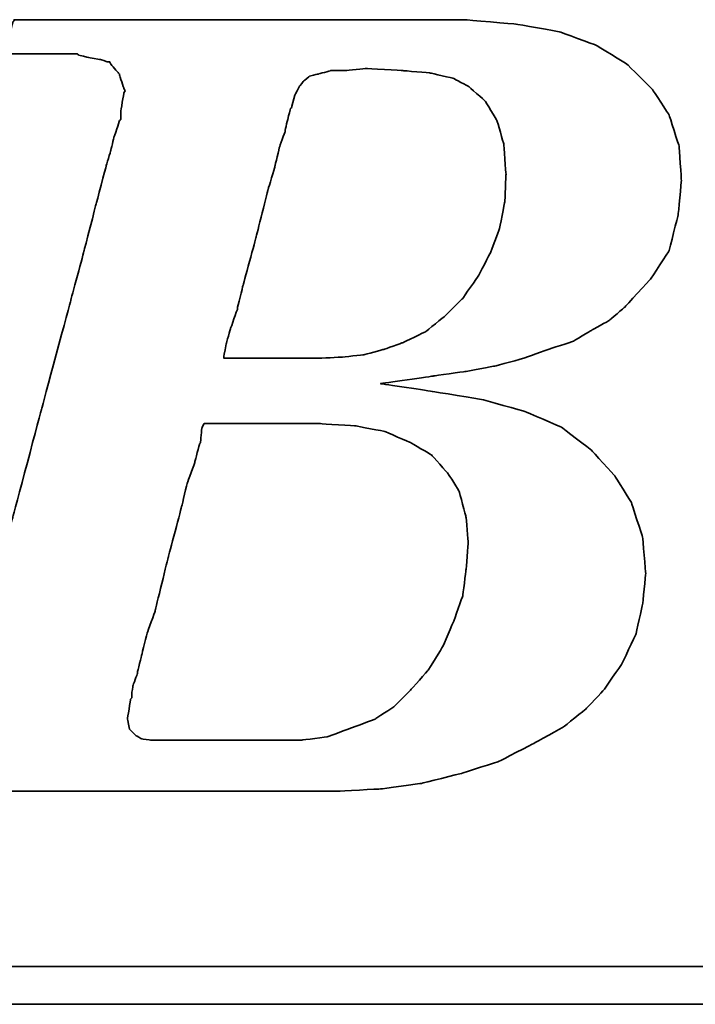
# Model space of a CAD drawing. Header units: millimetres. Extents: x -266 to -57, y 45 to 190.
# Tile 33 of 51: x -112.78 to -111.07, y 124.07 to 126.57. Entities that reach past the tile are written whole.
import ezdxf

# ---------------------------------------------------------------- set-up
doc = ezdxf.new("R2010")
doc.units = ezdxf.units.MM
doc.header["$LTSCALE"] = 0.1
doc.layers.add('CHA', color=7, linetype='CONTINUOUS')
doc.layers.add('layer 1', color=7, linetype='CONTINUOUS')

# ---------------------------------------------------------------- blocks, each defined once
blk = doc.blocks.new('TBI MOTION logo(完整正式版)')
at = {"layer": 'layer 1', "color": 22, "lineweight": 35}
for points, knots in [([(-64.65375, -6.86375), (-64.65375, -6.86375), (-64.84375, -7.29625), (-64.84375, -7.29625), (-64.84375, -7.29625), (-64.84375, -7.29625), (-64.86875, -7.34375), (-64.86875, -7.34375), (-64.86875, -7.34375), (-64.86875, -7.34375), (-64.86875, -7.36875), (-64.86875, -7.36875), (-64.86875, -7.36875), (-64.86875, -7.36875), (-65.15375, -7.65375), (-65.15375, -7.65375), (-65.15375, -7.65375), (-65.15375, -7.65375), (-65.17875, -7.65375), (-65.17875, -7.65375), (-65.17875, -7.65375), (-65.17875, -7.65375), (-65.20375, -7.67875), (-65.20375, -7.67875), (-65.20375, -7.67875), (-65.20375, -7.67875), (-65.58875, -7.87125), (-65.58875, -7.87125), (-65.58875, -7.87125), (-65.58875, -7.87125), (-65.63375, -7.87125), (-65.63375, -7.87125), (-65.63375, -7.87125), (-65.63375, -7.87125), (-65.65875, -7.89375), (-65.65875, -7.89375), (-65.65875, -7.89375), (-65.65875, -7.89375), (-66.09375, -7.94375), (-66.09375, -7.94375), (-66.09375, -7.94375), (-66.09375, -7.94375), (-66.11375, -7.94375), (-66.11375, -7.94375), (-66.11375, -7.94375), (-66.11375, -7.94375), (-66.16375, -7.94375), (-66.16375, -7.94375), (-66.16375, -7.94375), (-66.16375, -7.94375), (-66.30875, -7.94375), (-66.30875, -7.94375), (-66.30875, -7.94375), (-66.30875, -7.94375), (-66.69375, -7.94375), (-66.69375, -7.94375), (-66.69375, -7.94375), (-66.69375, -7.94375), (-67.07375, -7.94375), (-67.07375, -7.94375), (-67.07375, -7.94375), (-67.07375, -7.94375), (-67.12375, -7.94375), (-67.12375, -7.94375), (-67.12375, -7.94375), (-67.12375, -7.94375), (-67.12375, -7.96625), (-67.12375, -7.96625), (-67.12375, -7.96625), (-67.12375, -7.96625), (-67.14875, -7.99125), (-67.14875, -7.99125), (-67.14875, -7.99125), (-67.14875, -7.99125), (-67.24375, -8.34875), (-67.24375, -8.34875), (-67.24375, -8.34875), (-67.24375, -8.34875), (-67.31375, -8.68625), (-67.31375, -8.68625), (-67.31375, -8.68625), (-67.31375, -8.68625), (-67.26875, -8.68625), (-67.26875, -8.68625), (-67.26875, -8.68625), (-67.26875, -8.68625), (-67.07375, -8.68625), (-67.07375, -8.68625), (-67.07375, -8.68625), (-67.07375, -8.68625), (-66.54875, -8.68625), (-66.54875, -8.68625), (-66.54875, -8.68625), (-66.54875, -8.68625), (-65.82625, -8.68625), (-65.82625, -8.68625), (-65.82625, -8.68625), (-65.82625, -8.68625), (-65.01375, -8.68625), (-65.01375, -8.68625), (-65.01375, -8.68625), (-65.01375, -8.68625), (-64.05375, -8.68625), (-64.05375, -8.68625), (-64.05375, -8.68625), (-64.05375, -8.68625), (-62.08375, -8.68625), (-62.08375, -8.68625), (-62.08375, -8.68625), (-62.08375, -8.68625), (-60.06875, -8.68625), (-60.06875, -8.68625), (-60.06875, -8.68625), (-60.06875, -8.68625), (-59.10875, -8.68625), (-59.10875, -8.68625), (-59.10875, -8.68625), (-59.10875, -8.68625), (-58.29375, -8.68625), (-58.29375, -8.68625), (-58.29375, -8.68625), (-58.29375, -8.68625), (-57.57375, -8.68625), (-57.57375, -8.68625), (-57.57375, -8.68625), (-57.57375, -8.68625), (-57.04875, -8.68625), (-57.04875, -8.68625), (-57.04875, -8.68625), (-57.04875, -8.68625), (-56.85375, -8.68625), (-56.85375, -8.68625), (-56.85375, -8.68625), (-56.85375, -8.68625), (-56.70875, -8.68625), (-56.70875, -8.68625), (-56.70875, -8.68625), (-56.70875, -8.68625), (-56.61375, -8.68625), (-56.61375, -8.68625), (-56.61375, -8.68625), (-56.61375, -8.68625), (-56.56875, -8.68625), (-56.56875, -8.68625), (-56.56875, -8.68625), (-56.56875, -8.68625), (-55.65375, -8.63875), (-55.65375, -8.63875), (-55.65375, -8.63875), (-55.65375, -8.63875), (-54.76875, -8.51875), (-54.76875, -8.51875), (-54.76875, -8.51875), (-54.76875, -8.51875), (-53.90375, -8.30375), (-53.90375, -8.30375), (-53.90375, -8.30375), (-53.90375, -8.30375), (-53.08875, -8.03875), (-53.08875, -8.03875), (-53.08875, -8.03875), (-53.08875, -8.03875), (-52.34375, -7.65375), (-52.34375, -7.65375), (-52.34375, -7.65375), (-52.34375, -7.65375), (-51.69875, -7.29625), (-51.69875, -7.29625), (-51.69875, -7.29625), (-51.69875, -7.29625), (-51.21875, -6.91125), (-51.21875, -6.91125), (-51.21875, -6.91125), (-51.21875, -6.91125), (-50.83375, -6.50375), (-50.83375, -6.50375), (-50.83375, -6.50375), (-50.83375, -6.50375), (-50.44875, -5.94875), (-50.44875, -5.94875), (-50.44875, -5.94875), (-50.44875, -5.94875), (-50.13875, -5.30375), (-50.13875, -5.30375), (-50.13875, -5.30375), (-50.13875, -5.30375), (-49.99375, -4.65375), (-49.99375, -4.65375), (-49.99375, -4.65375), (-49.99375, -4.65375), (-49.92375, -3.98375), (-49.92375, -3.98375), (-49.92375, -3.98375), (-49.92375, -3.98375), (-49.99375, -3.19374), (-49.99375, -3.19374), (-49.99375, -3.19374), (-49.99375, -3.19374), (-50.23374, -2.44874), (-50.23374, -2.44874), (-50.23374, -2.44874), (-50.23374, -2.44874), (-50.59375, -1.87374), (-50.59375, -1.87374), (-50.59375, -1.87374), (-50.59375, -1.87374), (-51.09875, -1.31874), (-51.09875, -1.31874), (-51.09875, -1.31874), (-51.09875, -1.31874), (-51.74375, -0.81875), (-51.74375, -0.81875), (-51.74375, -0.81875), (-51.74375, -0.81875), (-52.53875, -0.48125), (-52.53875, -0.48125), (-52.53875, -0.48125), (-52.53875, -0.48125), (-53.47375, -0.21875), (-53.47375, -0.21875), (-53.47375, -0.21875), (-53.47375, -0.21875), (-54.52875, -0.04874), (-54.52875, -0.04874), (-54.52875, -0.04874), (-54.52875, -0.04874), (-55.65375, 0.12125), (-55.65375, 0.12125), (-55.65375, 0.12125), (-55.65375, 0.12125), (-54.50375, 0.28624), (-54.50375, 0.28624), (-54.50375, 0.28624), (-54.50375, 0.28624), (-53.83375, 0.38124), (-53.83375, 0.38124), (-53.83375, 0.38124), (-53.83375, 0.38124), (-53.18375, 0.50125), (-53.18375, 0.50125), (-53.18375, 0.50125), (-53.18375, 0.50125), (-52.55875, 0.66874), (-52.55875, 0.66874), (-52.55875, 0.66874), (-52.55875, 0.66874), (-52.03375, 0.86124), (-52.03375, 0.86124), (-52.03375, 0.86124), (-52.03375, 0.86124), (-51.50374, 1.03124), (-51.50374, 1.03124), (-51.50374, 1.03124), (-51.50374, 1.03124), (-51.09875, 1.27125), (-51.09875, 1.27125), (-51.09875, 1.27125), (-51.09875, 1.27125), (-50.71375, 1.48624), (-50.71375, 1.48624), (-50.71375, 1.48624), (-50.71375, 1.48624), (-50.37625, 1.77625), (-50.37625, 1.77625), (-50.37625, 1.77625), (-50.37625, 1.77625), (-49.82375, 2.37625), (-49.82375, 2.37625), (-49.82375, 2.37625), (-49.82375, 2.37625), (-49.41875, 2.99625), (-49.41875, 2.99625), (-49.41875, 2.99625), (-49.41875, 2.99625), (-49.22375, 3.76625), (-49.22375, 3.76625), (-49.22375, 3.76625), (-49.22375, 3.76625), (-49.15375, 4.50874), (-49.15375, 4.50874), (-49.15375, 4.50874), (-49.15375, 4.50874), (-49.20375, 5.25125), (-49.20375, 5.25125), (-49.20375, 5.25125), (-49.20375, 5.25125), (-49.41875, 5.92625), (-49.41875, 5.92625), (-49.41875, 5.92625), (-49.41875, 5.92625), (-49.77875, 6.47625), (-49.77875, 6.47625), (-49.77875, 6.47625), (-49.77875, 6.47625), (-50.33125, 7.02624), (-50.33125, 7.02624), (-50.33125, 7.02624), (-50.33125, 7.02624), (-51.00125, 7.43625), (-51.00125, 7.43625), (-51.00125, 7.43625), (-51.00125, 7.43625), (-51.79375, 7.72625), (-51.79375, 7.72625), (-51.79375, 7.72625), (-51.79375, 7.72625), (-52.72875, 7.89124), (-52.72875, 7.89124), (-52.72875, 7.89124), (-52.72875, 7.89124), (-53.83375, 7.98625), (-53.83375, 7.98625), (-53.83375, 7.98625), (-53.83375, 7.98625), (-53.92875, 7.98625), (-53.92875, 7.98625), (-53.92875, 7.98625), (-53.92875, 7.98625), (-54.26375, 7.98625), (-54.26375, 7.98625), (-54.26375, 7.98625), (-54.26375, 7.98625), (-54.74375, 7.98625), (-54.74375, 7.98625), (-54.74375, 7.98625), (-54.74375, 7.98625), (-55.36875, 7.98625), (-55.36875, 7.98625), (-55.36875, 7.98625), (-55.36875, 7.98625), (-56.13375, 7.98625), (-56.13375, 7.98625), (-56.13375, 7.98625), (-56.13375, 7.98625), (-56.94875, 7.98625), (-56.94875, 7.98625), (-56.94875, 7.98625), (-56.94875, 7.98625), (-58.77625, 7.98625), (-58.77625, 7.98625), (-58.77625, 7.98625), (-58.77625, 7.98625), (-60.59875, 7.98625), (-60.59875, 7.98625), (-60.59875, 7.98625), (-60.59875, 7.98625), (-61.41375, 7.98625), (-61.41375, 7.98625), (-61.41375, 7.98625), (-61.41375, 7.98625), (-62.17875, 7.98625), (-62.17875, 7.98625), (-62.17875, 7.98625), (-62.17875, 7.98625), (-62.80375, 7.98625), (-62.80375, 7.98625), (-62.80375, 7.98625), (-62.80375, 7.98625), (-63.30625, 7.98625), (-63.30625, 7.98625), (-63.30625, 7.98625), (-63.30625, 7.98625), (-63.57375, 7.98625), (-63.57375, 7.98625), (-63.57375, 7.98625), (-63.57375, 7.98625), (-63.57375, 7.96375), (-63.57375, 7.96375), (-63.57375, 7.96375), (-63.57375, 7.96375), (-63.59875, 7.94125), (-63.59875, 7.94125), (-63.59875, 7.94125), (-63.59875, 7.94125), (-63.69375, 7.55625), (-63.69375, 7.55625), (-63.69375, 7.55625), (-63.69375, 7.55625), (-63.76375, 7.24624), (-63.76375, 7.24624), (-63.76375, 7.24624), (-63.76375, 7.24624), (-63.23875, 7.24624), (-63.23875, 7.24624), (-63.23875, 7.24624), (-63.23875, 7.24624), (-62.75875, 7.24624), (-62.75875, 7.24624), (-62.75875, 7.24624), (-62.75875, 7.24624), (-62.61125, 7.24624), (-62.61125, 7.24624), (-62.61125, 7.24624), (-62.61125, 7.24624), (-62.56625, 7.24624), (-62.56625, 7.24624), (-62.56625, 7.24624), (-62.56625, 7.24624), (-62.22875, 7.24624), (-62.22875, 7.24624), (-62.22875, 7.24624), (-62.22875, 7.24624), (-62.20375, 7.24624), (-62.20375, 7.24624), (-62.20375, 7.24624), (-62.20375, 7.24624), (-62.17875, 7.21875), (-62.17875, 7.21875), (-62.17875, 7.21875), (-62.17875, 7.21875), (-61.96375, 7.17125), (-61.96375, 7.17125), (-61.96375, 7.17125), (-61.96375, 7.17125), (-61.72375, 7.12624), (-61.72375, 7.12624), (-61.72375, 7.12624), (-61.72375, 7.12624), (-61.70375, 7.12624), (-61.70375, 7.12624), (-61.70375, 7.12624), (-61.70375, 7.12624), (-61.55875, 7.07624), (-61.55875, 7.07624), (-61.55875, 7.07624), (-61.55875, 7.07624), (-61.50875, 7.07624), (-61.50875, 7.07624), (-61.50875, 7.07624), (-61.50875, 7.07624), (-61.48375, 7.02624), (-61.48375, 7.02624), (-61.48375, 7.02624), (-61.48375, 7.02624), (-61.31875, 6.83375), (-61.31875, 6.83375), (-61.31875, 6.83375), (-61.31875, 6.83375), (-61.29375, 6.81125), (-61.29375, 6.81125), (-61.29375, 6.81125), (-61.29375, 6.81125), (-61.29375, 6.78625), (-61.29375, 6.78625), (-61.29375, 6.78625), (-61.29375, 6.78625), (-61.19875, 6.50124), (-61.19875, 6.50124), (-61.19875, 6.50124), (-61.19875, 6.50124), (-61.17375, 6.45124), (-61.17375, 6.45124), (-61.17375, 6.45124), (-61.17375, 6.45124), (-61.19875, 6.40625), (-61.19875, 6.40625), (-61.19875, 6.40625), (-61.19875, 6.40625), (-61.26875, 5.99624), (-61.26875, 5.99624), (-61.26875, 5.99624), (-61.26875, 5.99624), (-61.26875, 5.85125), (-61.26875, 5.85125), (-61.26875, 5.85125), (-61.26875, 5.85125), (-61.26875, 5.82625), (-61.26875, 5.82625), (-61.26875, 5.82625), (-61.26875, 5.82625), (-61.29375, 5.80625), (-61.29375, 5.80625), (-61.29375, 5.80625), (-61.29375, 5.80625), (-61.34125, 5.66125), (-61.34125, 5.66125), (-61.34125, 5.66125), (-61.34125, 5.66125), (-61.41375, 5.44625), (-61.41375, 5.44625), (-61.41375, 5.44625), (-61.41375, 5.44625), (-61.48375, 5.15625), (-61.48375, 5.15625), (-61.48375, 5.15625), (-61.48375, 5.15625), (-61.58375, 4.82124), (-61.58375, 4.82124), (-61.58375, 4.82124), (-61.58375, 4.82124), (-61.79875, 4.00375), (-61.79875, 4.00375), (-61.79875, 4.00375), (-61.79875, 4.00375), (-62.05875, 2.99625), (-62.05875, 2.99625), (-62.05875, 2.99625), (-62.05875, 2.99625), (-62.34875, 1.91625), (-62.34875, 1.91625), (-62.34875, 1.91625), (-62.34875, 1.91625), (-62.97375, -0.41124), (-62.97375, -0.41124), (-62.97375, -0.41124), (-62.97375, -0.41124), (-63.59875, -2.75875), (-63.59875, -2.75875), (-63.59875, -2.75875), (-63.59875, -2.75875), (-63.88375, -3.86374), (-63.88375, -3.86374), (-63.88375, -3.86374), (-63.88375, -3.86374), (-64.14875, -4.82374), (-64.14875, -4.82374), (-64.14875, -4.82374), (-64.14875, -4.82374), (-64.36375, -5.64125), (-64.36375, -5.64125), (-64.36375, -5.64125), (-64.36375, -5.64125), (-64.43625, -5.97625), (-64.43625, -5.97625), (-64.43625, -5.97625), (-64.43625, -5.97625), (-64.50875, -6.28625), (-64.50875, -6.28625), (-64.50875, -6.28625), (-64.50875, -6.28625), (-64.50875, -6.30875), (-64.50875, -6.30875), (-64.50875, -6.30875), (-64.50875, -6.30875), (-64.57875, -6.50375), (-64.57875, -6.50375), (-64.57875, -6.50375), (-64.57875, -6.50375), (-64.62875, -6.69625), (-64.62875, -6.69625), (-64.62875, -6.69625), (-64.62875, -6.69625), (-64.62875, -6.76875), (-64.62875, -6.76875), (-64.62875, -6.76875), (-64.62875, -6.76875), (-64.62875, -6.81375), (-64.62875, -6.81375), (-64.62875, -6.81375), (-64.62875, -6.81375), (-64.62875, -6.83875), (-64.62875, -6.83875), (-64.62875, -6.83875), (-64.62875, -6.83875), (-64.65375, -6.86375), (-64.65375, -6.86375)], [0, 0, 0, 0, 0.00719424, 0.00719424, 0.00719424, 0.00719425, 0.01438849, 0.01438849, 0.01438849, 0.0143885, 0.02158273, 0.02158273, 0.02158273, 0.02158274, 0.02877698, 0.02877698, 0.02877698, 0.02877699, 0.03597122, 0.03597122, 0.03597122, 0.03597123, 0.04316547, 0.04316547, 0.04316547, 0.04316548, 0.05035971, 0.05035971, 0.05035971, 0.05035972, 0.05755396, 0.05755396, 0.05755396, 0.05755397, 0.0647482, 0.0647482, 0.0647482, 0.06474821, 0.07194245, 0.07194245, 0.07194245, 0.07194246, 0.07913669, 0.07913669, 0.07913669, 0.0791367, 0.08633094, 0.08633094, 0.08633094, 0.08633095, 0.09352518, 0.09352518, 0.09352518, 0.09352519, 0.10071942, 0.10071942, 0.10071942, 0.10071943, 0.10791367, 0.10791367, 0.10791367, 0.10791368, 0.11510791, 0.11510791, 0.11510791, 0.11510792, 0.12230216, 0.12230216, 0.12230216, 0.12230217, 0.1294964, 0.1294964, 0.1294964, 0.12949641, 0.13669065, 0.13669065, 0.13669065, 0.13669066, 0.14388489, 0.14388489, 0.14388489, 0.1438849, 0.15107914, 0.15107914, 0.15107914, 0.15107915, 0.15827338, 0.15827338, 0.15827338, 0.15827339, 0.16546763, 0.16546763, 0.16546763, 0.16546764, 0.17266187, 0.17266187, 0.17266187, 0.17266188, 0.17985612, 0.17985612, 0.17985612, 0.17985613, 0.18705036, 0.18705036, 0.18705036, 0.18705037, 0.1942446, 0.1942446, 0.1942446, 0.19424461, 0.20143885, 0.20143885, 0.20143885, 0.20143886, 0.20863309, 0.20863309, 0.20863309, 0.2086331, 0.21582734, 0.21582734, 0.21582734, 0.21582735, 0.22302158, 0.22302158, 0.22302158, 0.22302159, 0.23021583, 0.23021583, 0.23021583, 0.23021584, 0.23741007, 0.23741007, 0.23741007, 0.23741008, 0.24460432, 0.24460432, 0.24460432, 0.24460433, 0.25179856, 0.25179856, 0.25179856, 0.25179857, 0.25899281, 0.25899281, 0.25899281, 0.25899282, 0.26618705, 0.26618705, 0.26618705, 0.26618706, 0.27338129, 0.27338129, 0.27338129, 0.2733813, 0.28057554, 0.28057554, 0.28057554, 0.28057555, 0.28776978, 0.28776978, 0.28776978, 0.28776979, 0.29496403, 0.29496403, 0.29496403, 0.29496404, 0.30215827, 0.30215827, 0.30215827, 0.30215828, 0.30935252, 0.30935252, 0.30935252, 0.30935253, 0.31654676, 0.31654676, 0.31654676, 0.31654677, 0.32374101, 0.32374101, 0.32374101, 0.32374102, 0.33093525, 0.33093525, 0.33093525, 0.33093526, 0.3381295, 0.3381295, 0.3381295, 0.33812951, 0.34532374, 0.34532374, 0.34532374, 0.34532375, 0.35251799, 0.35251799, 0.35251799, 0.352518, 0.35971223, 0.35971223, 0.35971223, 0.35971224, 0.36690647, 0.36690647, 0.36690647, 0.36690648, 0.37410072, 0.37410072, 0.37410072, 0.37410073, 0.38129496, 0.38129496, 0.38129496, 0.38129497, 0.38848921, 0.38848921, 0.38848921, 0.38848922, 0.39568345, 0.39568345, 0.39568345, 0.39568346, 0.4028777, 0.4028777, 0.4028777, 0.40287771, 0.41007194, 0.41007194, 0.41007194, 0.41007195, 0.41726619, 0.41726619, 0.41726619, 0.4172662, 0.42446043, 0.42446043, 0.42446043, 0.42446044, 0.43165468, 0.43165468, 0.43165468, 0.43165469, 0.43884892, 0.43884892, 0.43884892, 0.43884893, 0.44604317, 0.44604317, 0.44604317, 0.44604318, 0.45323741, 0.45323741, 0.45323741, 0.45323742, 0.46043165, 0.46043165, 0.46043165, 0.46043166, 0.4676259, 0.4676259, 0.4676259, 0.46762591, 0.47482014, 0.47482014, 0.47482014, 0.47482015, 0.48201439, 0.48201439, 0.48201439, 0.4820144, 0.48920863, 0.48920863, 0.48920863, 0.48920864, 0.49640288, 0.49640288, 0.49640288, 0.49640289, 0.50359712, 0.50359712, 0.50359712, 0.50359713, 0.51079137, 0.51079137, 0.51079137, 0.51079138, 0.51798561, 0.51798561, 0.51798561, 0.51798562, 0.52517986, 0.52517986, 0.52517986, 0.52517987, 0.5323741, 0.5323741, 0.5323741, 0.53237411, 0.53956835, 0.53956835, 0.53956835, 0.53956836, 0.54676259, 0.54676259, 0.54676259, 0.5467626, 0.55395683, 0.55395683, 0.55395683, 0.55395684, 0.56115108, 0.56115108, 0.56115108, 0.56115109, 0.56834532, 0.56834532, 0.56834532, 0.56834533, 0.57553957, 0.57553957, 0.57553957, 0.57553958, 0.58273381, 0.58273381, 0.58273381, 0.58273382, 0.58992806, 0.58992806, 0.58992806, 0.58992807, 0.5971223, 0.5971223, 0.5971223, 0.59712231, 0.60431655, 0.60431655, 0.60431655, 0.60431656, 0.61151079, 0.61151079, 0.61151079, 0.6115108, 0.61870504, 0.61870504, 0.61870504, 0.61870505, 0.62589928, 0.62589928, 0.62589928, 0.62589929, 0.63309353, 0.63309353, 0.63309353, 0.63309354, 0.64028777, 0.64028777, 0.64028777, 0.64028778, 0.64748201, 0.64748201, 0.64748201, 0.64748202, 0.65467626, 0.65467626, 0.65467626, 0.65467627, 0.6618705, 0.6618705, 0.6618705, 0.66187051, 0.66906475, 0.66906475, 0.66906475, 0.66906476, 0.67625899, 0.67625899, 0.67625899, 0.676259, 0.68345324, 0.68345324, 0.68345324, 0.68345325, 0.69064748, 0.69064748, 0.69064748, 0.69064749, 0.69784173, 0.69784173, 0.69784173, 0.69784174, 0.70503597, 0.70503597, 0.70503597, 0.70503598, 0.71223022, 0.71223022, 0.71223022, 0.71223023, 0.71942446, 0.71942446, 0.71942446, 0.71942447, 0.72661871, 0.72661871, 0.72661871, 0.72661872, 0.73381295, 0.73381295, 0.73381295, 0.73381296, 0.74100719, 0.74100719, 0.74100719, 0.7410072, 0.74820144, 0.74820144, 0.74820144, 0.74820145, 0.75539568, 0.75539568, 0.75539568, 0.75539569, 0.76258993, 0.76258993, 0.76258993, 0.76258994, 0.76978417, 0.76978417, 0.76978417, 0.76978418, 0.77697842, 0.77697842, 0.77697842, 0.77697843, 0.78417266, 0.78417266, 0.78417266, 0.78417267, 0.79136691, 0.79136691, 0.79136691, 0.79136692, 0.79856115, 0.79856115, 0.79856115, 0.79856116, 0.8057554, 0.8057554, 0.8057554, 0.80575541, 0.81294964, 0.81294964, 0.81294964, 0.81294965, 0.82014388, 0.82014388, 0.82014388, 0.82014389, 0.82733813, 0.82733813, 0.82733813, 0.82733814, 0.83453237, 0.83453237, 0.83453237, 0.83453238, 0.84172662, 0.84172662, 0.84172662, 0.84172663, 0.84892086, 0.84892086, 0.84892086, 0.84892087, 0.85611511, 0.85611511, 0.85611511, 0.85611512, 0.86330935, 0.86330935, 0.86330935, 0.86330936, 0.8705036, 0.8705036, 0.8705036, 0.87050361, 0.87769784, 0.87769784, 0.87769784, 0.87769785, 0.88489209, 0.88489209, 0.88489209, 0.8848921, 0.89208633, 0.89208633, 0.89208633, 0.89208634, 0.89928058, 0.89928058, 0.89928058, 0.89928059, 0.90647482, 0.90647482, 0.90647482, 0.90647483, 0.91366906, 0.91366906, 0.91366906, 0.91366907, 0.92086331, 0.92086331, 0.92086331, 0.92086332, 0.92805755, 0.92805755, 0.92805755, 0.92805756, 0.9352518, 0.9352518, 0.9352518, 0.93525181, 0.94244604, 0.94244604, 0.94244604, 0.94244605, 0.94964029, 0.94964029, 0.94964029, 0.9496403, 0.95683453, 0.95683453, 0.95683453, 0.95683454, 0.96402878, 0.96402878, 0.96402878, 0.96402879, 0.97122302, 0.97122302, 0.97122302, 0.97122303, 0.97841727, 0.97841727, 0.97841727, 0.97841728, 0.98561151, 0.98561151, 0.98561151, 0.98561152, 0.99280576, 0.99280576, 0.99280576, 0.99280577, 1, 1, 1, 1]), ([(-57.50375, 6.35625), (-57.50375, 6.35625), (-57.57375, 6.11625), (-57.57375, 6.11625), (-57.57375, 6.11625), (-57.57375, 6.11625), (-57.57375, 6.09125), (-57.57375, 6.09125), (-57.57375, 6.09125), (-57.57375, 6.09125), (-57.59875, 6.06625), (-57.59875, 6.06625), (-57.59875, 6.06625), (-57.59875, 6.06625), (-57.64875, 5.87625), (-57.64875, 5.87625), (-57.64875, 5.87625), (-57.64875, 5.87625), (-57.71875, 5.58875), (-57.71875, 5.58875), (-57.71875, 5.58875), (-57.71875, 5.58875), (-57.71875, 5.56625), (-57.71875, 5.56625), (-57.71875, 5.56625), (-57.71875, 5.56625), (-57.83875, 5.23125), (-57.83875, 5.23125), (-57.83875, 5.23125), (-57.83875, 5.23125), (-57.93625, 4.82124), (-57.93625, 4.82124), (-57.93625, 4.82124), (-57.93625, 4.82124), (-57.93625, 4.79624), (-57.93625, 4.79624), (-57.93625, 4.79624), (-57.93625, 4.79624), (-58.07875, 4.34125), (-58.07875, 4.34125), (-58.07875, 4.34125), (-58.07875, 4.34125), (-58.34375, 3.28625), (-58.34375, 3.28625), (-58.34375, 3.28625), (-58.34375, 3.28625), (-58.62875, 2.23124), (-58.62875, 2.23124), (-58.62875, 2.23124), (-58.62875, 2.23124), (-58.74875, 1.75125), (-58.74875, 1.75125), (-58.74875, 1.75125), (-58.74875, 1.75125), (-58.74875, 1.72625), (-58.74875, 1.72625), (-58.74875, 1.72625), (-58.74875, 1.72625), (-58.89375, 1.31625), (-58.89375, 1.31625), (-58.89375, 1.31625), (-58.89375, 1.31625), (-58.98875, 0.98124), (-58.98875, 0.98124), (-58.98875, 0.98124), (-58.98875, 0.98124), (-59.03875, 0.71625), (-59.03875, 0.71625), (-59.03875, 0.71625), (-59.03875, 0.71625), (-59.03875, 0.66874), (-59.03875, 0.66874), (-59.03875, 0.66874), (-59.03875, 0.66874), (-58.91875, 0.66874), (-58.91875, 0.66874), (-58.91875, 0.66874), (-58.91875, 0.66874), (-58.53375, 0.66874), (-58.53375, 0.66874), (-58.53375, 0.66874), (-58.53375, 0.66874), (-58.10375, 0.66874), (-58.10375, 0.66874), (-58.10375, 0.66874), (-58.10375, 0.66874), (-57.66875, 0.66874), (-57.66875, 0.66874), (-57.66875, 0.66874), (-57.66875, 0.66874), (-57.33375, 0.66874), (-57.33375, 0.66874), (-57.33375, 0.66874), (-57.33375, 0.66874), (-57.09375, 0.66874), (-57.09375, 0.66874), (-57.09375, 0.66874), (-57.09375, 0.66874), (-56.99875, 0.66874), (-56.99875, 0.66874), (-56.99875, 0.66874), (-56.99875, 0.66874), (-56.49375, 0.69374), (-56.49375, 0.69374), (-56.49375, 0.69374), (-56.49375, 0.69374), (-56.01375, 0.74374), (-56.01375, 0.74374), (-56.01375, 0.74374), (-56.01375, 0.74374), (-55.58375, 0.86124), (-55.58375, 0.86124), (-55.58375, 0.86124), (-55.58375, 0.86124), (-55.17375, 1.00624), (-55.17375, 1.00624), (-55.17375, 1.00624), (-55.17375, 1.00624), (-54.67375, 1.24625), (-54.67375, 1.24625), (-54.67375, 1.24625), (-54.67375, 1.24625), (-54.26375, 1.58124), (-54.26375, 1.58124), (-54.26375, 1.58124), (-54.26375, 1.58124), (-53.87875, 1.96374), (-53.87875, 1.96374), (-53.87875, 1.96374), (-53.87875, 1.96374), (-53.54375, 2.44625), (-53.54375, 2.44625), (-53.54375, 2.44625), (-53.54375, 2.44625), (-53.27875, 2.95125), (-53.27875, 2.95125), (-53.27875, 2.95125), (-53.27875, 2.95125), (-53.08875, 3.45124), (-53.08875, 3.45124), (-53.08875, 3.45124), (-53.08875, 3.45124), (-52.96875, 4.05124), (-52.96875, 4.05124), (-52.96875, 4.05124), (-52.96875, 4.05124), (-52.94375, 4.65125), (-52.94375, 4.65125), (-52.94375, 4.65125), (-52.94375, 4.65125), (-52.99375, 5.30125), (-52.99375, 5.30125), (-52.99375, 5.30125), (-52.99375, 5.30125), (-53.13875, 5.80625), (-53.13875, 5.80625), (-53.13875, 5.80625), (-53.13875, 5.80625), (-53.39875, 6.23625), (-53.39875, 6.23625), (-53.39875, 6.23625), (-53.39875, 6.23625), (-53.75875, 6.54875), (-53.75875, 6.54875), (-53.75875, 6.54875), (-53.75875, 6.54875), (-54.07375, 6.71625), (-54.07375, 6.71625), (-54.07375, 6.71625), (-54.07375, 6.71625), (-54.57375, 6.83375), (-54.57375, 6.83375), (-54.57375, 6.83375), (-54.57375, 6.83375), (-55.17375, 6.88625), (-55.17375, 6.88625), (-55.17375, 6.88625), (-55.17375, 6.88625), (-55.96875, 6.93125), (-55.96875, 6.93125), (-55.96875, 6.93125), (-55.96875, 6.93125), (-56.39875, 6.88625), (-56.39875, 6.88625), (-56.39875, 6.88625), (-56.39875, 6.88625), (-56.42125, 6.88625), (-56.42125, 6.88625), (-56.42125, 6.88625), (-56.42125, 6.88625), (-56.73375, 6.88625), (-56.73375, 6.88625), (-56.73375, 6.88625), (-56.73375, 6.88625), (-56.99875, 6.81125), (-56.99875, 6.81125), (-56.99875, 6.81125), (-56.99875, 6.81125), (-57.02375, 6.81125), (-57.02375, 6.81125), (-57.02375, 6.81125), (-57.02375, 6.81125), (-57.18875, 6.76625), (-57.18875, 6.76625), (-57.18875, 6.76625), (-57.18875, 6.76625), (-57.30875, 6.66625), (-57.30875, 6.66625), (-57.30875, 6.66625), (-57.30875, 6.66625), (-57.40875, 6.54875), (-57.40875, 6.54875), (-57.40875, 6.54875), (-57.40875, 6.54875), (-57.50375, 6.35625), (-57.50375, 6.35625)], [0, 0, 0, 0, 0.01851852, 0.01851852, 0.01851852, 0.01851853, 0.03703704, 0.03703704, 0.03703704, 0.03703705, 0.05555556, 0.05555556, 0.05555556, 0.05555557, 0.07407407, 0.07407407, 0.07407407, 0.07407408, 0.09259259, 0.09259259, 0.09259259, 0.0925926, 0.11111111, 0.11111111, 0.11111111, 0.11111112, 0.12962963, 0.12962963, 0.12962963, 0.12962964, 0.14814815, 0.14814815, 0.14814815, 0.14814816, 0.16666667, 0.16666667, 0.16666667, 0.16666668, 0.18518519, 0.18518519, 0.18518519, 0.1851852, 0.2037037, 0.2037037, 0.2037037, 0.20370371, 0.22222222, 0.22222222, 0.22222222, 0.22222223, 0.24074074, 0.24074074, 0.24074074, 0.24074075, 0.25925926, 0.25925926, 0.25925926, 0.25925927, 0.27777778, 0.27777778, 0.27777778, 0.27777779, 0.2962963, 0.2962963, 0.2962963, 0.29629631, 0.31481481, 0.31481481, 0.31481481, 0.31481482, 0.33333333, 0.33333333, 0.33333333, 0.33333334, 0.35185185, 0.35185185, 0.35185185, 0.35185186, 0.37037037, 0.37037037, 0.37037037, 0.37037038, 0.38888889, 0.38888889, 0.38888889, 0.3888889, 0.40740741, 0.40740741, 0.40740741, 0.40740742, 0.42592593, 0.42592593, 0.42592593, 0.42592594, 0.44444444, 0.44444444, 0.44444444, 0.44444445, 0.46296296, 0.46296296, 0.46296296, 0.46296297, 0.48148148, 0.48148148, 0.48148148, 0.48148149, 0.5, 0.5, 0.5, 0.50000001, 0.51851852, 0.51851852, 0.51851852, 0.51851853, 0.53703704, 0.53703704, 0.53703704, 0.53703705, 0.55555556, 0.55555556, 0.55555556, 0.55555557, 0.57407407, 0.57407407, 0.57407407, 0.57407408, 0.59259259, 0.59259259, 0.59259259, 0.5925926, 0.61111111, 0.61111111, 0.61111111, 0.61111112, 0.62962963, 0.62962963, 0.62962963, 0.62962964, 0.64814815, 0.64814815, 0.64814815, 0.64814816, 0.66666667, 0.66666667, 0.66666667, 0.66666668, 0.68518519, 0.68518519, 0.68518519, 0.6851852, 0.7037037, 0.7037037, 0.7037037, 0.70370371, 0.72222222, 0.72222222, 0.72222222, 0.72222223, 0.74074074, 0.74074074, 0.74074074, 0.74074075, 0.75925926, 0.75925926, 0.75925926, 0.75925927, 0.77777778, 0.77777778, 0.77777778, 0.77777779, 0.7962963, 0.7962963, 0.7962963, 0.79629631, 0.81481481, 0.81481481, 0.81481481, 0.81481482, 0.83333333, 0.83333333, 0.83333333, 0.83333334, 0.85185185, 0.85185185, 0.85185185, 0.85185186, 0.87037037, 0.87037037, 0.87037037, 0.87037038, 0.88888889, 0.88888889, 0.88888889, 0.8888889, 0.90740741, 0.90740741, 0.90740741, 0.90740742, 0.92592593, 0.92592593, 0.92592593, 0.92592594, 0.94444444, 0.94444444, 0.94444444, 0.94444445, 0.96296296, 0.96296296, 0.96296296, 0.96296297, 0.98148148, 0.98148148, 0.98148148, 0.98148149, 1, 1, 1, 1]), ([(-61.03125, -6.57375), (-61.03125, -6.57375), (-61.03125, -6.67125), (-61.03125, -6.67125), (-61.03125, -6.67125), (-61.03125, -6.67125), (-61.05375, -6.69625), (-61.05375, -6.69625), (-61.05375, -6.69625), (-61.05375, -6.69625), (-61.12375, -7.12875), (-61.12375, -7.12875), (-61.12375, -7.12875), (-61.12375, -7.12875), (-61.07875, -7.34375), (-61.07875, -7.34375), (-61.07875, -7.34375), (-61.07875, -7.34375), (-60.93375, -7.48875), (-60.93375, -7.48875), (-60.93375, -7.48875), (-60.93375, -7.48875), (-60.81375, -7.55625), (-60.81375, -7.55625), (-60.81375, -7.55625), (-60.81375, -7.55625), (-60.62375, -7.58375), (-60.62375, -7.58375), (-60.62375, -7.58375), (-60.62375, -7.58375), (-60.30875, -7.58375), (-60.30875, -7.58375), (-60.30875, -7.58375), (-60.30875, -7.58375), (-59.97375, -7.58375), (-59.97375, -7.58375), (-59.97375, -7.58375), (-59.97375, -7.58375), (-59.87875, -7.58375), (-59.87875, -7.58375), (-59.87875, -7.58375), (-59.87875, -7.58375), (-59.63625, -7.58375), (-59.63625, -7.58375), (-59.63625, -7.58375), (-59.63625, -7.58375), (-58.96875, -7.58375), (-58.96875, -7.58375), (-58.96875, -7.58375), (-58.96875, -7.58375), (-58.29375, -7.58375), (-58.29375, -7.58375), (-58.29375, -7.58375), (-58.29375, -7.58375), (-58.05375, -7.58375), (-58.05375, -7.58375), (-58.05375, -7.58375), (-58.05375, -7.58375), (-57.98375, -7.58375), (-57.98375, -7.58375), (-57.98375, -7.58375), (-57.98375, -7.58375), (-57.35875, -7.58375), (-57.35875, -7.58375), (-57.35875, -7.58375), (-57.35875, -7.58375), (-56.78375, -7.50875), (-56.78375, -7.50875), (-56.78375, -7.50875), (-56.78375, -7.50875), (-56.27875, -7.31875), (-56.27875, -7.31875), (-56.27875, -7.31875), (-56.27875, -7.31875), (-55.77375, -7.12875), (-55.77375, -7.12875), (-55.77375, -7.12875), (-55.77375, -7.12875), (-55.36875, -6.86375), (-55.36875, -6.86375), (-55.36875, -6.86375), (-55.36875, -6.86375), (-55.00875, -6.50375), (-55.00875, -6.50375), (-55.00875, -6.50375), (-55.00875, -6.50375), (-54.62375, -6.06875), (-54.62375, -6.06875), (-54.62375, -6.06875), (-54.62375, -6.06875), (-54.31375, -5.56875), (-54.31375, -5.56875), (-54.31375, -5.56875), (-54.31375, -5.56875), (-54.07375, -5.01625), (-54.07375, -5.01625), (-54.07375, -5.01625), (-54.07375, -5.01625), (-53.87875, -4.46374), (-53.87875, -4.46374), (-53.87875, -4.46374), (-53.87875, -4.46374), (-53.80875, -3.91375), (-53.80875, -3.91375), (-53.80875, -3.91375), (-53.80875, -3.91375), (-53.75875, -3.31375), (-53.75875, -3.31375), (-53.75875, -3.31375), (-53.75875, -3.31375), (-53.80875, -2.75875), (-53.80875, -2.75875), (-53.80875, -2.75875), (-53.80875, -2.75875), (-53.95375, -2.20875), (-53.95375, -2.20875), (-53.95375, -2.20875), (-53.95375, -2.20875), (-54.19375, -1.82625), (-54.19375, -1.82625), (-54.19375, -1.82625), (-54.19375, -1.82625), (-54.55375, -1.41875), (-54.55375, -1.41875), (-54.55375, -1.41875), (-54.55375, -1.41875), (-55.00875, -1.15125), (-55.00875, -1.15125), (-55.00875, -1.15125), (-55.00875, -1.15125), (-55.56125, -0.91375), (-55.56125, -0.91375), (-55.56125, -0.91375), (-55.56125, -0.91375), (-56.18125, -0.79375), (-56.18125, -0.79375), (-56.18125, -0.79375), (-56.18125, -0.79375), (-56.94875, -0.74374), (-56.94875, -0.74374), (-56.94875, -0.74374), (-56.94875, -0.74374), (-56.99875, -0.74374), (-56.99875, -0.74374), (-56.99875, -0.74374), (-56.99875, -0.74374), (-57.09375, -0.74374), (-57.09375, -0.74374), (-57.09375, -0.74374), (-57.09375, -0.74374), (-57.38375, -0.74374), (-57.38375, -0.74374), (-57.38375, -0.74374), (-57.38375, -0.74374), (-57.76875, -0.74374), (-57.76875, -0.74374), (-57.76875, -0.74374), (-57.76875, -0.74374), (-58.24625, -0.74374), (-58.24625, -0.74374), (-58.24625, -0.74374), (-58.24625, -0.74374), (-58.72875, -0.74374), (-58.72875, -0.74374), (-58.72875, -0.74374), (-58.72875, -0.74374), (-59.20875, -0.74374), (-59.20875, -0.74374), (-59.20875, -0.74374), (-59.20875, -0.74374), (-59.46875, -0.74374), (-59.46875, -0.74374), (-59.46875, -0.74374), (-59.46875, -0.74374), (-59.51625, -0.83875), (-59.51625, -0.83875), (-59.51625, -0.83875), (-59.51625, -0.83875), (-59.54375, -1.15125), (-59.54375, -1.15125), (-59.54375, -1.15125), (-59.54375, -1.15125), (-59.56375, -1.17874), (-59.56375, -1.17874), (-59.56375, -1.17874), (-59.56375, -1.17874), (-59.66375, -1.55875), (-59.66375, -1.55875), (-59.66375, -1.55875), (-59.66375, -1.55875), (-59.66375, -1.58375), (-59.66375, -1.58375), (-59.66375, -1.58375), (-59.66375, -1.58375), (-59.82875, -2.01874), (-59.82875, -2.01874), (-59.82875, -2.01874), (-59.82875, -2.01874), (-59.94875, -2.52125), (-59.94875, -2.52125), (-59.94875, -2.52125), (-59.94875, -2.52125), (-60.23875, -3.62375), (-60.23875, -3.62375), (-60.23875, -3.62375), (-60.23875, -3.62375), (-60.52375, -4.77624), (-60.52375, -4.77624), (-60.52375, -4.77624), (-60.52375, -4.77624), (-60.52375, -4.79874), (-60.52375, -4.79874), (-60.52375, -4.79874), (-60.52375, -4.79874), (-60.69125, -5.25375), (-60.69125, -5.25375), (-60.69125, -5.25375), (-60.69125, -5.25375), (-60.81375, -5.73625), (-60.81375, -5.73625), (-60.81375, -5.73625), (-60.81375, -5.73625), (-60.90875, -6.11875), (-60.90875, -6.11875), (-60.90875, -6.11875), (-60.90875, -6.11875), (-60.90875, -6.14375), (-60.90875, -6.14375), (-60.90875, -6.14375), (-60.90875, -6.14375), (-61.00375, -6.40875), (-61.00375, -6.40875), (-61.00375, -6.40875), (-61.00375, -6.40875), (-61.03125, -6.57375), (-61.03125, -6.57375)], [0, 0, 0, 0, 0.01694915, 0.01694915, 0.01694915, 0.01694916, 0.03389831, 0.03389831, 0.03389831, 0.03389832, 0.05084746, 0.05084746, 0.05084746, 0.05084747, 0.06779661, 0.06779661, 0.06779661, 0.06779662, 0.08474576, 0.08474576, 0.08474576, 0.08474577, 0.10169492, 0.10169492, 0.10169492, 0.10169493, 0.11864407, 0.11864407, 0.11864407, 0.11864408, 0.13559322, 0.13559322, 0.13559322, 0.13559323, 0.15254237, 0.15254237, 0.15254237, 0.15254238, 0.16949153, 0.16949153, 0.16949153, 0.16949154, 0.18644068, 0.18644068, 0.18644068, 0.18644069, 0.20338983, 0.20338983, 0.20338983, 0.20338984, 0.22033898, 0.22033898, 0.22033898, 0.22033899, 0.23728814, 0.23728814, 0.23728814, 0.23728815, 0.25423729, 0.25423729, 0.25423729, 0.2542373, 0.27118644, 0.27118644, 0.27118644, 0.27118645, 0.28813559, 0.28813559, 0.28813559, 0.2881356, 0.30508475, 0.30508475, 0.30508475, 0.30508476, 0.3220339, 0.3220339, 0.3220339, 0.32203391, 0.33898305, 0.33898305, 0.33898305, 0.33898306, 0.3559322, 0.3559322, 0.3559322, 0.35593221, 0.37288136, 0.37288136, 0.37288136, 0.37288137, 0.38983051, 0.38983051, 0.38983051, 0.38983052, 0.40677966, 0.40677966, 0.40677966, 0.40677967, 0.42372881, 0.42372881, 0.42372881, 0.42372882, 0.44067797, 0.44067797, 0.44067797, 0.44067798, 0.45762712, 0.45762712, 0.45762712, 0.45762713, 0.47457627, 0.47457627, 0.47457627, 0.47457628, 0.49152542, 0.49152542, 0.49152542, 0.49152543, 0.50847458, 0.50847458, 0.50847458, 0.50847459, 0.52542373, 0.52542373, 0.52542373, 0.52542374, 0.54237288, 0.54237288, 0.54237288, 0.54237289, 0.55932203, 0.55932203, 0.55932203, 0.55932204, 0.57627119, 0.57627119, 0.57627119, 0.5762712, 0.59322034, 0.59322034, 0.59322034, 0.59322035, 0.61016949, 0.61016949, 0.61016949, 0.6101695, 0.62711864, 0.62711864, 0.62711864, 0.62711865, 0.6440678, 0.6440678, 0.6440678, 0.64406781, 0.66101695, 0.66101695, 0.66101695, 0.66101696, 0.6779661, 0.6779661, 0.6779661, 0.67796611, 0.69491525, 0.69491525, 0.69491525, 0.69491526, 0.71186441, 0.71186441, 0.71186441, 0.71186442, 0.72881356, 0.72881356, 0.72881356, 0.72881357, 0.74576271, 0.74576271, 0.74576271, 0.74576272, 0.76271186, 0.76271186, 0.76271186, 0.76271187, 0.77966102, 0.77966102, 0.77966102, 0.77966103, 0.79661017, 0.79661017, 0.79661017, 0.79661018, 0.81355932, 0.81355932, 0.81355932, 0.81355933, 0.83050847, 0.83050847, 0.83050847, 0.83050848, 0.84745763, 0.84745763, 0.84745763, 0.84745764, 0.86440678, 0.86440678, 0.86440678, 0.86440679, 0.88135593, 0.88135593, 0.88135593, 0.88135594, 0.89830508, 0.89830508, 0.89830508, 0.89830509, 0.91525424, 0.91525424, 0.91525424, 0.91525425, 0.93220339, 0.93220339, 0.93220339, 0.9322034, 0.94915254, 0.94915254, 0.94915254, 0.94915255, 0.96610169, 0.96610169, 0.96610169, 0.9661017, 0.98305085, 0.98305085, 0.98305085, 0.98305086, 1, 1, 1, 1]), ([(75.90875, -9.47875), (75.90875, -9.47875), (75.90875, -12.28625), (75.90875, -12.28625), (75.90875, -12.28625), (75.90875, -12.28625), (75.90875, -12.47875), (75.90875, -12.47875), (75.90875, -12.47875), (75.90875, -12.47875), (75.71625, -12.47875), (75.71625, -12.47875), (75.71625, -12.47875), (75.71625, -12.47875), (-88.32875, -12.47875), (-88.32875, -12.47875), (-88.32875, -12.47875), (-88.32875, -12.47875), (-88.32875, -13.29375), (-88.32875, -13.29375), (-88.32875, -13.29375), (-88.32875, -13.29375), (82.89125, -13.29375), (82.89125, -13.29375), (82.89125, -13.29375), (82.89125, -13.29375), (75.90875, -9.47875), (75.90875, -9.47875)], [0, 0, 0, 0, 0.14285714, 0.14285714, 0.14285714, 0.14285715, 0.28571429, 0.28571429, 0.28571429, 0.2857143, 0.42857143, 0.42857143, 0.42857143, 0.42857144, 0.57142857, 0.57142857, 0.57142857, 0.57142858, 0.71428571, 0.71428571, 0.71428571, 0.71428572, 0.85714286, 0.85714286, 0.85714286, 0.85714287, 1, 1, 1, 1])]:
    blk.add_open_spline(points, degree=3, knots=knots, dxfattribs=at)

msp = doc.modelspace()

# ---------------------------------------------------------------- block references
at = {"layer": 'CHA', "color": 7, "xscale": 0.1176925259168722, "yscale": 0.1176925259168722, "zscale": 0.1176925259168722}
msp.add_blockref('TBI MOTION logo(完整正式版)', (-105.3156, 125.6307), dxfattribs=at)

doc.saveas('drawing.dxf')
